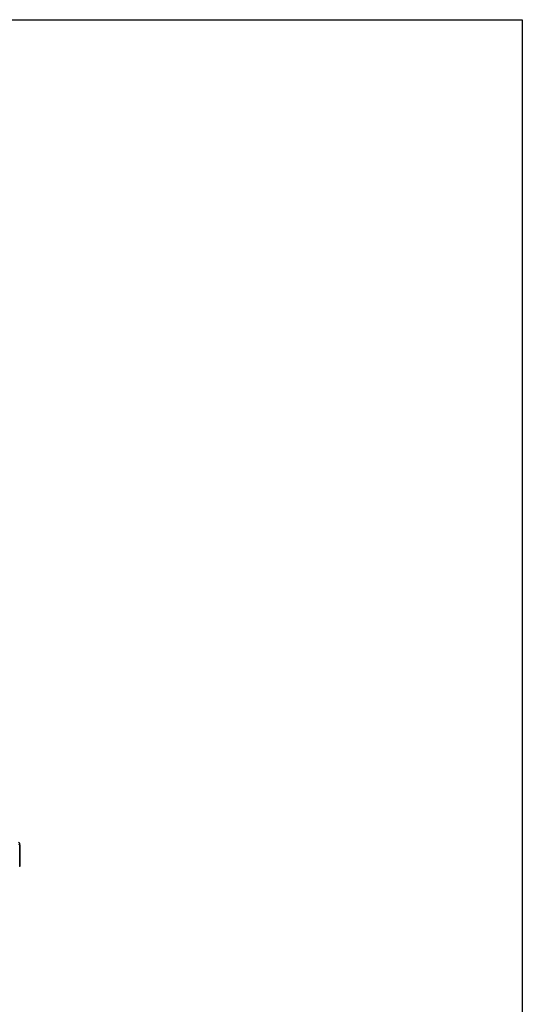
# Model space of a CAD drawing. Header units: millimetres. Extents: x 427 to 9394, y 22732 to 29464.
# Tile 16 of 16: x 7452 to 9394, y 25664 to 29464. Entities that reach past the tile are written whole.
import ezdxf

# ---------------------------------------------------------------- set-up
doc = ezdxf.new("R2010")
doc.units = ezdxf.units.MM
doc.header["$LTSCALE"] = 50

msp = doc.modelspace()

# ---------------------------------------------------------------- linework, layer by layer
at = {"color": 7, "linetype": 'Continuous', "lineweight": 25}
for p, q in [((7452.2, 26198.8), (7452.2, 26282.1)), ((7452.2, 26279.1), (7452.2, 26195.8)), ((7452.2, 26195.8), (7451.5, 26195.1))]:
    msp.add_line(p, q, dxfattribs=at)
msp.add_lwpolyline([(426.7, 29464.3), (9393.5, 29464.3), (9393.5, 22731.9), (426.7, 22731.9)], close=True)
for centre, radius, end in [((7182.7, 26282.1), 269.5, 0.6365), ((7182.7, 26198.8), 269.6, 360)]:
    msp.add_arc(centre, radius, 359.3635, end, dxfattribs=at)
for points in [[(7452.2, 26285.1), (7450.9, 26286.5), (7449.5, 26287.8), (7448.2, 26289.2)], [(7448.2, 26281.5), (7449.5, 26280.7), (7450.9, 26279.9), (7452.2, 26279.1)]]:
    msp.add_open_spline(points, degree=3, dxfattribs=at)

doc.saveas('drawing.dxf')
